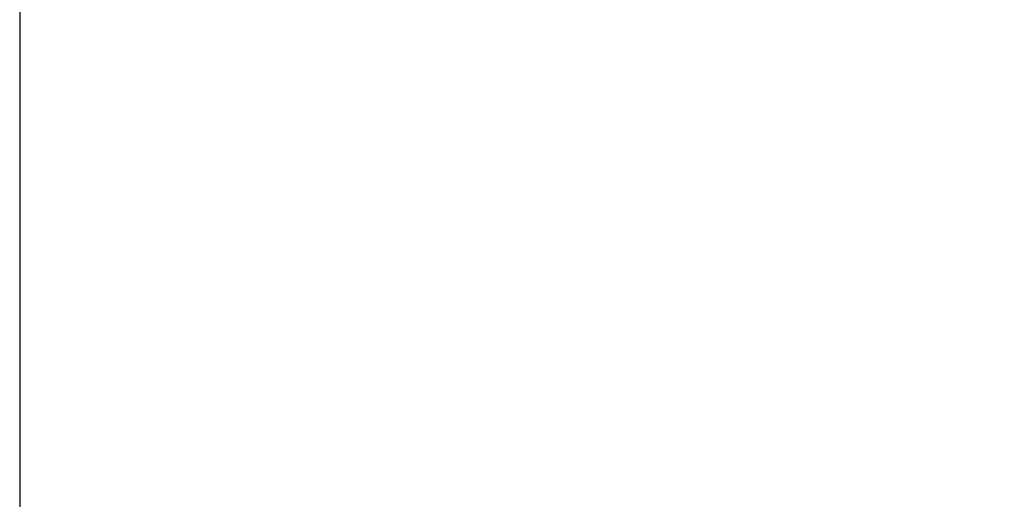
# Model space of a CAD drawing. Header units: metres. Extents: x 63115 to 703450, y -261936 to -53969.
# Tile 197 of 256: x 164881.8 to 164893.3, y -134568.3 to -134562.7. Entities that reach past the tile are written whole.
import ezdxf

# ---------------------------------------------------------------- set-up
doc = ezdxf.new("R2010")
doc.units = ezdxf.units.M
doc.linetypes.add('DASHDOT2', pattern=[12.7, 6.35, -3.175, 0, -3.175])
doc.layers.add('_01-STRAMIENEN', color=253, linetype='DASHDOT2')
doc.layers.add('_03-PROJECTION', color=1, linetype='Continuous')
doc.layers.add('_01Hulplijnen', color=6, linetype='Continuous', plot=False)

# ---------------------------------------------------------------- blocks, each defined once
blk = doc.blocks.new('*U396')
at = {"layer": '_01-STRAMIENEN'}
blk.add_lwpolyline([(3950, 5487.358), (3950, -4768.642)], dxfattribs=at)
at = {"layer": '_01Hulplijnen'}
blk.add_lwpolyline([(3950, 5487.358), (3950, -4768.642)], dxfattribs=at)
blk = doc.blocks.new('*U255')
at = {"layer": '_01Hulplijnen'}
blk.add_lwpolyline([(3950, -766.03), (3950, -4752.839)], dxfattribs=at)

msp = doc.modelspace()

# ---------------------------------------------------------------- linework, layer by layer
at = {"layer": '_03-PROJECTION'}
for start_param, end_param in [(5.35272, 10.194284), (0.531155, 2.601165)]:
    msp.add_ellipse((160931.8, -130410.606), major_axis=(-6500, 0), ratio=0.638462, start_param=start_param, end_param=end_param, dxfattribs=at)

# ---------------------------------------------------------------- block references
for name in ['*U396', '*U255']:
    msp.add_blockref(name, (160931.8, -130410.606), dxfattribs=at)

doc.saveas('drawing.dxf')
